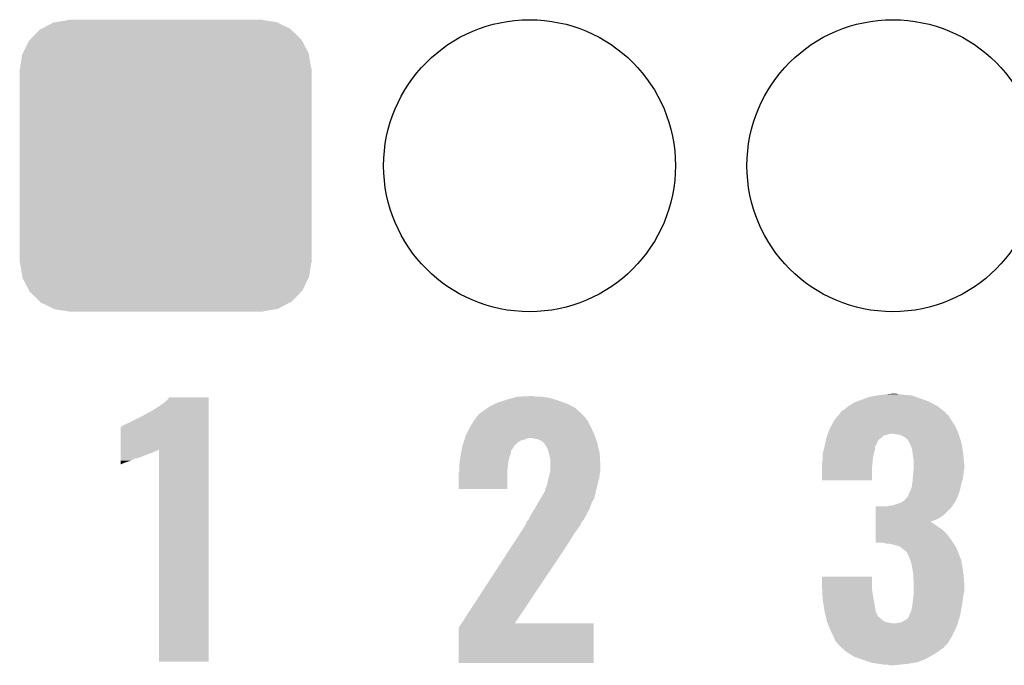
# Model space of a CAD drawing. Extents: x -0.05 to 0.95, y -0.15 to 1.54.
# Tile 17 of 33: x 0.22 to 0.38, y 0.83 to 0.94. Entities that reach past the tile are written whole.
import ezdxf

# ---------------------------------------------------------------- set-up
doc = ezdxf.new("R2010")
doc.units = 0
doc.layers.get('0').update_dxf_attribs({"linetype": 'CONTINUOUS'})
doc.layers.add('PRESSURE_25_CLICK_V100A_GTO', color=14, linetype='CONTINUOUS')
doc.layers.add('PRESSURE_25_CLICK_V100A_GTS', color=12, linetype='CONTINUOUS')

# ---------------------------------------------------------------- blocks, each defined once
blk = doc.blocks.new('ROUND_39')
blk.add_circle((0, 0), 0.0237)
blk = doc.blocks.new('CUSTOM_43')
for points in [[(-0.02019, 0.02221), (-0.01823, 0.02324), (0.02027, 0.02221), (0.01815, 0.02324)], [(-0.01823, 0.02324), (-0.0178, 0.02331), (0.01815, 0.02324), (0.01801, 0.02331)], [(-0.0178, 0.02331), (-0.01575, 0.02365), (0.01801, 0.02331), (0.01575, 0.02365)], [(-0.01575, 0.02365), (-0.01575, 0.0237), (0.01575, 0.02365), (0.01575, 0.0237)], [(-0.02202, 0.02046), (-0.02046, 0.02207), (0.02207, 0.02046), (0.02041, 0.02207)], [(-0.02046, 0.02207), (-0.02019, 0.02221), (0.02041, 0.02207), (0.02027, 0.02221)], [(-0.0232, 0.01823), (-0.02221, 0.02027), (0.02324, 0.01823), (0.02217, 0.02027)], [(-0.02221, 0.02027), (-0.02202, 0.02046), (0.02217, 0.02027), (0.02207, 0.02046)], [(-0.02365, 0.01575), (-0.02331, 0.01801), (0.02365, 0.01575), (0.02327, 0.01801)], [(-0.02331, 0.01801), (-0.0232, 0.01823), (0.02327, 0.01801), (0.02324, 0.01823)], [(-0.0237, -0.01575), (-0.0237, 0.01575), (0.0237, -0.01575), (0.0237, 0.01575)], [(-0.02327, -0.01801), (-0.02365, -0.01575), (0.02331, -0.01801), (0.02365, -0.01575)], [(-0.02324, -0.01823), (-0.02327, -0.01801), (0.0232, -0.01823), (0.02331, -0.01801)], [(-0.02217, -0.02027), (-0.02324, -0.01823), (0.02221, -0.02027), (0.0232, -0.01823)], [(-0.02207, -0.02046), (-0.02217, -0.02027), (0.02202, -0.02046), (0.02221, -0.02027)], [(-0.02041, -0.02207), (-0.02207, -0.02046), (0.02046, -0.02207), (0.02202, -0.02046)], [(-0.02027, -0.02221), (-0.02041, -0.02207), (0.02019, -0.02221), (0.02046, -0.02207)], [(-0.01815, -0.02324), (-0.02027, -0.02221), (0.01823, -0.02324), (0.02019, -0.02221)], [(-0.01801, -0.02331), (-0.01815, -0.02324), (0.0178, -0.02331), (0.01823, -0.02324)], [(-0.01575, -0.02365), (-0.01801, -0.02331), (0.01575, -0.02365), (0.0178, -0.02331)], [(-0.01575, -0.0237), (-0.01575, -0.02365), (0.01575, -0.0237), (0.01575, -0.02365)]]:
    blk.add_solid(points)

msp = doc.modelspace()

# ---------------------------------------------------------------- linework, layer by layer
at = {"layer": 'PRESSURE_25_CLICK_V100A_GTO'}
for points in [[(0.3595, 0.8762), (0.36045, 0.8763), (0.3633, 0.8762), (0.3623, 0.8763)], [(0.36045, 0.8763), (0.3614, 0.8764), (0.3623, 0.8763), (0.3619, 0.8764)], [(0.2417, 0.874), (0.2429, 0.8748), (0.2503, 0.874), (0.2503, 0.8748)], [(0.2429, 0.8748), (0.2435, 0.8753), (0.2503, 0.8748), (0.2503, 0.8753)], [(0.2435, 0.8753), (0.2439, 0.8758), (0.2503, 0.8753), (0.2503, 0.8758)], [(0.2439, 0.8758), (0.2439, 0.8758), (0.2503, 0.8758), (0.2439, 0.8758)], [(0.2959, 0.8743), (0.2969, 0.8748), (0.3094, 0.8743), (0.3084, 0.8748)], [(0.2969, 0.8748), (0.2971, 0.8749), (0.3084, 0.8748), (0.30812, 0.8749)], [(0.2971, 0.8749), (0.2983, 0.8753), (0.30812, 0.8749), (0.307, 0.8753)], [(0.2983, 0.8753), (0.2986, 0.8754), (0.307, 0.8753), (0.30668, 0.8754)], [(0.2986, 0.8754), (0.29968, 0.8757), (0.30668, 0.8754), (0.3057, 0.8757)], [(0.29968, 0.8757), (0.3004, 0.8759), (0.3057, 0.8757), (0.3044, 0.8759)], [(0.3004, 0.8759), (0.3025, 0.876), (0.3034, 0.8759), (0.303, 0.876)], [(0.35425, 0.8744), (0.355, 0.8749), (0.3686, 0.8744), (0.36767, 0.8749)], [(0.355, 0.8749), (0.35552, 0.8751), (0.36767, 0.8749), (0.3673, 0.8751)], [(0.35552, 0.8751), (0.3563, 0.8754), (0.3673, 0.8751), (0.36646, 0.8754)], [(0.3563, 0.8754), (0.3577, 0.8759), (0.36646, 0.8754), (0.36506, 0.8759)], [(0.3577, 0.8759), (0.3589, 0.8761), (0.36506, 0.8759), (0.3645, 0.8761)], [(0.3589, 0.8761), (0.3595, 0.8762), (0.3645, 0.8761), (0.3633, 0.8762)], [(0.2394, 0.8727), (0.2403, 0.8732), (0.2503, 0.8727), (0.2503, 0.8732)], [(0.2403, 0.8732), (0.2404, 0.8733), (0.2503, 0.8732), (0.2503, 0.8733)], [(0.2404, 0.8733), (0.2407, 0.8734), (0.2503, 0.8733), (0.2503, 0.8734)], [(0.2407, 0.8734), (0.2417, 0.874), (0.2503, 0.8734), (0.2503, 0.874)], [(0.2939, 0.8727), (0.2942, 0.8731), (0.3113, 0.8727), (0.3109, 0.8731)], [(0.2942, 0.8731), (0.2949, 0.8736), (0.3109, 0.8731), (0.31035, 0.8736)], [(0.2949, 0.8736), (0.29561, 0.8741), (0.31035, 0.8736), (0.3098, 0.8741)], [(0.29561, 0.8741), (0.2959, 0.8743), (0.3098, 0.8741), (0.3094, 0.8743)], [(0.35257, 0.8729), (0.35282, 0.8732), (0.3704, 0.8729), (0.37, 0.8732)], [(0.35282, 0.8732), (0.3529, 0.8733), (0.37, 0.8732), (0.36995, 0.8733)], [(0.3529, 0.8733), (0.35295, 0.8734), (0.36995, 0.8733), (0.3699, 0.8734)], [(0.35295, 0.8734), (0.353, 0.8735), (0.3699, 0.8734), (0.36977, 0.8735)], [(0.353, 0.8735), (0.3535, 0.8738), (0.36977, 0.8735), (0.36938, 0.8738)], [(0.3535, 0.8738), (0.3541, 0.8743), (0.36938, 0.8738), (0.36873, 0.8743)], [(0.3541, 0.8743), (0.35425, 0.8744), (0.36873, 0.8743), (0.3686, 0.8744)], [(0.2367, 0.8714), (0.2372, 0.8716), (0.2503, 0.8714), (0.2503, 0.8716)], [(0.2372, 0.8716), (0.2394, 0.8727), (0.2503, 0.8716), (0.2503, 0.8727)], [(0.2928, 0.8711), (0.29331, 0.8719), (0.3123, 0.8711), (0.3119, 0.8719)], [(0.29331, 0.8719), (0.2937, 0.8725), (0.3119, 0.8719), (0.31147, 0.8725)], [(0.2937, 0.8725), (0.2938, 0.8726), (0.31147, 0.8725), (0.3114, 0.8726)], [(0.2938, 0.8726), (0.2939, 0.8727), (0.3114, 0.8726), (0.3113, 0.8727)], [(0.35142, 0.8712), (0.3519, 0.8721), (0.3715, 0.8712), (0.3709, 0.8721)], [(0.3519, 0.8721), (0.35257, 0.8729), (0.3709, 0.8721), (0.3704, 0.8729)], [(0.236, 0.8673), (0.236, 0.871), (0.2503, 0.8673), (0.2503, 0.871)], [(0.2361, 0.871), (0.2363, 0.8712), (0.2503, 0.871), (0.2503, 0.8712)], [(0.2363, 0.8712), (0.2367, 0.8714), (0.2503, 0.8712), (0.2503, 0.8714)], [(0.29215, 0.8698), (0.2927, 0.8709), (0.3129, 0.8698), (0.3124, 0.8709)], [(0.2927, 0.8709), (0.2928, 0.8711), (0.3124, 0.8709), (0.3123, 0.8711)], [(0.35078, 0.8697), (0.35085, 0.8699), (0.3604, 0.8697), (0.361, 0.8699)], [(0.35085, 0.8699), (0.35092, 0.8701), (0.37207, 0.8699), (0.372, 0.8701)], [(0.35085, 0.8699), (0.35085, 0.8699), (0.361, 0.8699), (0.3614, 0.8699)], [(0.35092, 0.8701), (0.3511, 0.8706), (0.372, 0.8701), (0.37177, 0.8706)], [(0.3511, 0.8706), (0.35142, 0.8712), (0.37177, 0.8706), (0.3715, 0.8712)], [(0.3626, 0.8697), (0.3614, 0.8699), (0.37213, 0.8697), (0.37207, 0.8699)], [(0.29153, 0.868), (0.29166, 0.8684), (0.3, 0.868), (0.3004, 0.8684)], [(0.29166, 0.8684), (0.29178, 0.8688), (0.3004, 0.8684), (0.301, 0.8688)], [(0.29178, 0.8688), (0.29181, 0.8689), (0.301, 0.8688), (0.3015, 0.8689)], [(0.29181, 0.8689), (0.29187, 0.8691), (0.3015, 0.8689), (0.3019, 0.8691)], [(0.29187, 0.8691), (0.29191, 0.8692), (0.3019, 0.8691), (0.3024, 0.8692)], [(0.29191, 0.8692), (0.292, 0.8695), (0.31311, 0.8692), (0.31301, 0.8695)], [(0.292, 0.8695), (0.29215, 0.8698), (0.31301, 0.8695), (0.3129, 0.8698)], [(0.3037, 0.869), (0.3027, 0.8692), (0.31319, 0.869), (0.31311, 0.8692)], [(0.3044, 0.8687), (0.3037, 0.869), (0.31329, 0.8687), (0.31319, 0.869)], [(0.3047, 0.8684), (0.3044, 0.8687), (0.3134, 0.8684), (0.31329, 0.8687)], [(0.3049, 0.8682), (0.3047, 0.8684), (0.31345, 0.8682), (0.3134, 0.8684)], [(0.35036, 0.8681), (0.35041, 0.8683), (0.3587, 0.8681), (0.3588, 0.8683)], [(0.35041, 0.8683), (0.35043, 0.8684), (0.3588, 0.8683), (0.3588, 0.8684)], [(0.35043, 0.8684), (0.35054, 0.8689), (0.3588, 0.8684), (0.3591, 0.8689)], [(0.35054, 0.8689), (0.3506, 0.8692), (0.3591, 0.8689), (0.3595, 0.8692)], [(0.3506, 0.8692), (0.35074, 0.8696), (0.3595, 0.8692), (0.3599, 0.8696)], [(0.35074, 0.8696), (0.35078, 0.8697), (0.3599, 0.8696), (0.3604, 0.8697)], [(0.363, 0.8695), (0.3626, 0.8697), (0.3722, 0.8695), (0.37213, 0.8697)], [(0.3635, 0.8692), (0.363, 0.8695), (0.3723, 0.8692), (0.3722, 0.8695)], [(0.3639, 0.8688), (0.3635, 0.8692), (0.37243, 0.8688), (0.3723, 0.8692)], [(0.364, 0.8686), (0.3639, 0.8688), (0.3725, 0.8686), (0.37243, 0.8688)], [(0.3643, 0.868), (0.364, 0.8686), (0.37261, 0.868), (0.3725, 0.8686)], [(0.236, 0.8671), (0.236, 0.8673), (0.2418, 0.8671), (0.2422, 0.8673)], [(0.236, 0.867), (0.236, 0.8671), (0.2415, 0.867), (0.2418, 0.8671)], [(0.236, 0.8668), (0.236, 0.867), (0.2411, 0.8668), (0.2415, 0.867)], [(0.236, 0.8666), (0.236, 0.8668), (0.2405, 0.8666), (0.2411, 0.8668)], [(0.2422, 0.8329), (0.2422, 0.8673), (0.2503, 0.8329), (0.2503, 0.8673)], [(0.2912, 0.8664), (0.29128, 0.8668), (0.29924, 0.8664), (0.2994, 0.8668)], [(0.29128, 0.8668), (0.29134, 0.8671), (0.2994, 0.8668), (0.2994, 0.8671)], [(0.29134, 0.8671), (0.2915, 0.8679), (0.2994, 0.8671), (0.29993, 0.8679)], [(0.2915, 0.8679), (0.29153, 0.868), (0.29993, 0.8679), (0.3, 0.868)], [(0.3049, 0.8681), (0.3049, 0.8682), (0.31347, 0.8681), (0.31345, 0.8682)], [(0.3052, 0.8677), (0.3049, 0.8681), (0.31356, 0.8677), (0.31347, 0.8681)], [(0.3054, 0.8672), (0.3052, 0.8677), (0.31368, 0.8672), (0.31356, 0.8677)], [(0.30554, 0.8667), (0.3054, 0.8672), (0.3138, 0.8667), (0.31368, 0.8672)], [(0.3057, 0.8661), (0.30554, 0.8667), (0.31383, 0.8661), (0.3138, 0.8667)], [(0.35, 0.8666), (0.35002, 0.8667), (0.35828, 0.8666), (0.3583, 0.8667)], [(0.35002, 0.8667), (0.35018, 0.8673), (0.3583, 0.8667), (0.3585, 0.8673)], [(0.35018, 0.8673), (0.3503, 0.8678), (0.3585, 0.8673), (0.3585, 0.8678)], [(0.3503, 0.8678), (0.35036, 0.8681), (0.3585, 0.8678), (0.3587, 0.8681)], [(0.3645, 0.8674), (0.3643, 0.868), (0.37271, 0.8674), (0.37261, 0.868)], [(0.36458, 0.8669), (0.3645, 0.8674), (0.3728, 0.8669), (0.37271, 0.8674)], [(0.3647, 0.8661), (0.36458, 0.8669), (0.37288, 0.8661), (0.3728, 0.8669)], [(0.236, 0.8663), (0.236, 0.8666), (0.2397, 0.8663), (0.2405, 0.8666)], [(0.236, 0.8659), (0.236, 0.8663), (0.2387, 0.8659), (0.2397, 0.8663)], [(0.236, 0.8655), (0.236, 0.8659), (0.2376, 0.8655), (0.2384, 0.8659)], [(0.236, 0.8659), (0.236, 0.8659), (0.2384, 0.8659), (0.2387, 0.8659)], [(0.236, 0.8652), (0.236, 0.8655), (0.2367, 0.8652), (0.2376, 0.8655)], [(0.236, 0.865), (0.236, 0.8652), (0.2362, 0.865), (0.2367, 0.8652)], [(0.291, 0.865), (0.29109, 0.8656), (0.29892, 0.865), (0.299, 0.8656)], [(0.29109, 0.8656), (0.29119, 0.8663), (0.299, 0.8656), (0.2992, 0.8663)], [(0.29119, 0.8663), (0.2912, 0.8664), (0.2992, 0.8663), (0.29924, 0.8664)], [(0.3058, 0.8657), (0.3057, 0.8661), (0.31385, 0.8657), (0.31383, 0.8661)], [(0.3058, 0.8648), (0.3058, 0.8657), (0.3139, 0.8648), (0.31385, 0.8657)], [(0.3499, 0.8651), (0.34992, 0.8652), (0.35809, 0.8651), (0.3581, 0.8652)], [(0.3499, 0.8642), (0.3499, 0.8651), (0.358, 0.8642), (0.35809, 0.8651)], [(0.34992, 0.8652), (0.35, 0.8656), (0.3581, 0.8652), (0.35814, 0.8656)], [(0.35, 0.8661), (0.35, 0.8666), (0.3582, 0.8661), (0.35828, 0.8666)], [(0.35, 0.8656), (0.35, 0.8661), (0.35814, 0.8656), (0.3582, 0.8661)], [(0.3648, 0.8654), (0.3647, 0.8661), (0.37295, 0.8654), (0.37288, 0.8661)], [(0.3648, 0.8649), (0.3648, 0.8654), (0.373, 0.8649), (0.37295, 0.8654)], [(0.236, 0.8649), (0.236, 0.865), (0.236, 0.8649), (0.2362, 0.865)], [(0.2909, 0.8635), (0.291, 0.8639), (0.2988, 0.8635), (0.2988, 0.8639)], [(0.2909, 0.8609), (0.2909, 0.8635), (0.2988, 0.8609), (0.2988, 0.8635)], [(0.291, 0.8648), (0.291, 0.865), (0.2989, 0.8648), (0.29892, 0.865)], [(0.291, 0.8639), (0.291, 0.8648), (0.2988, 0.8639), (0.2989, 0.8648)], [(0.30562, 0.8633), (0.30578, 0.8639), (0.3138, 0.8633), (0.3139, 0.8639)], [(0.30578, 0.8639), (0.3058, 0.864), (0.3139, 0.8639), (0.3139, 0.864)], [(0.3058, 0.864), (0.3058, 0.8648), (0.3139, 0.864), (0.3139, 0.8648)], [(0.3499, 0.8623), (0.3499, 0.8642), (0.358, 0.8623), (0.358, 0.8642)], [(0.3647, 0.8633), (0.36473, 0.8636), (0.37287, 0.8633), (0.3729, 0.8636)], [(0.36473, 0.8636), (0.36478, 0.8643), (0.3729, 0.8636), (0.373, 0.8643)], [(0.36478, 0.8643), (0.3648, 0.8645), (0.373, 0.8643), (0.373, 0.8645)], [(0.3648, 0.8645), (0.3648, 0.8649), (0.373, 0.8645), (0.373, 0.8649)], [(0.3053, 0.8618), (0.30532, 0.8619), (0.31348, 0.8618), (0.3135, 0.8619)], [(0.30532, 0.8619), (0.3054, 0.8624), (0.3135, 0.8619), (0.31364, 0.8624)], [(0.3054, 0.8624), (0.30545, 0.8626), (0.31364, 0.8624), (0.3137, 0.8626)], [(0.30545, 0.8626), (0.30562, 0.8633), (0.3137, 0.8626), (0.3138, 0.8633)], [(0.36453, 0.8617), (0.3646, 0.8623), (0.3725, 0.8617), (0.37268, 0.8623)], [(0.3646, 0.8623), (0.36464, 0.8627), (0.37268, 0.8623), (0.3728, 0.8627)], [(0.36464, 0.8627), (0.3647, 0.8633), (0.3728, 0.8627), (0.37287, 0.8633)], [(0.30469, 0.8602), (0.3048, 0.8604), (0.3131, 0.8602), (0.31315, 0.8604)], [(0.3048, 0.8604), (0.3049, 0.8605), (0.31315, 0.8604), (0.31317, 0.8605)], [(0.3049, 0.8608), (0.3051, 0.8612), (0.31324, 0.8608), (0.31334, 0.8612)], [(0.3049, 0.8605), (0.3049, 0.8608), (0.31317, 0.8605), (0.31324, 0.8608)], [(0.3051, 0.8612), (0.3053, 0.8618), (0.31334, 0.8612), (0.31348, 0.8618)], [(0.364, 0.8602), (0.3643, 0.8607), (0.37212, 0.8602), (0.3723, 0.8607)], [(0.3643, 0.8607), (0.3645, 0.8614), (0.3723, 0.8607), (0.37244, 0.8614)], [(0.3645, 0.8614), (0.36453, 0.8617), (0.37244, 0.8614), (0.3725, 0.8617)], [(0.3034, 0.858), (0.3039, 0.8589), (0.31225, 0.858), (0.3126, 0.8589)], [(0.3039, 0.8589), (0.30421, 0.8594), (0.3126, 0.8589), (0.3129, 0.8594)], [(0.30421, 0.8594), (0.3044, 0.8597), (0.3129, 0.8594), (0.31296, 0.8597)], [(0.3044, 0.8597), (0.30451, 0.8599), (0.31296, 0.8597), (0.313, 0.8599)], [(0.30451, 0.8599), (0.30463, 0.8601), (0.313, 0.8599), (0.3131, 0.8601)], [(0.30463, 0.8601), (0.30469, 0.8602), (0.3131, 0.8601), (0.3131, 0.8602)], [(0.3624, 0.8586), (0.3627, 0.8587), (0.3714, 0.8586), (0.37145, 0.8587)], [(0.3627, 0.8587), (0.3633, 0.8591), (0.37145, 0.8587), (0.37165, 0.8591)], [(0.3633, 0.8591), (0.3637, 0.8596), (0.37165, 0.8591), (0.3719, 0.8596)], [(0.3638, 0.8596), (0.3639, 0.8598), (0.3719, 0.8596), (0.37197, 0.8598)], [(0.3639, 0.8598), (0.364, 0.8602), (0.37197, 0.8598), (0.37212, 0.8602)], [(0.3025, 0.8565), (0.3029, 0.8572), (0.31151, 0.8565), (0.31188, 0.8572)], [(0.3029, 0.8572), (0.30315, 0.8576), (0.31188, 0.8572), (0.3121, 0.8576)], [(0.30315, 0.8576), (0.3034, 0.858), (0.3121, 0.8576), (0.31225, 0.858)], [(0.3586, 0.8578), (0.3586, 0.8581), (0.3708, 0.8578), (0.37102, 0.8581)], [(0.3586, 0.8568), (0.3586, 0.8578), (0.3698, 0.8568), (0.3708, 0.8578)], [(0.3604, 0.8581), (0.3609, 0.8582), (0.37102, 0.8581), (0.3711, 0.8582)], [(0.3609, 0.8582), (0.3615, 0.8583), (0.3711, 0.8582), (0.37115, 0.8583)], [(0.3615, 0.8583), (0.3624, 0.8586), (0.37115, 0.8583), (0.3713, 0.8586)], [(0.3624, 0.8586), (0.3624, 0.8586), (0.3713, 0.8586), (0.3714, 0.8586)], [(0.3019, 0.8556), (0.3022, 0.8559), (0.3109, 0.8556), (0.3112, 0.8559)], [(0.3019, 0.8554), (0.3019, 0.8556), (0.3108, 0.8554), (0.3109, 0.8556)], [(0.3022, 0.8559), (0.30235, 0.8562), (0.3112, 0.8559), (0.3113, 0.8562)], [(0.30235, 0.8562), (0.3024, 0.8563), (0.3113, 0.8562), (0.3114, 0.8563)], [(0.3024, 0.8563), (0.3025, 0.8565), (0.3114, 0.8563), (0.31151, 0.8565)], [(0.3586, 0.8563), (0.3586, 0.8568), (0.3691, 0.8563), (0.3698, 0.8568)], [(0.3586, 0.8559), (0.3586, 0.8563), (0.3683, 0.8559), (0.3691, 0.8563)], [(0.3586, 0.8556), (0.3586, 0.8559), (0.3675, 0.8556), (0.3683, 0.8559)], [(0.3586, 0.8555), (0.3586, 0.8556), (0.3677, 0.8555), (0.3675, 0.8556)], [(0.3586, 0.8551), (0.3586, 0.8555), (0.3683, 0.8551), (0.3677, 0.8555)], [(0.30078, 0.8536), (0.3013, 0.8544), (0.3096, 0.8536), (0.3102, 0.8544)], [(0.3013, 0.8544), (0.30166, 0.855), (0.3102, 0.8544), (0.3106, 0.855)], [(0.30166, 0.855), (0.3019, 0.8554), (0.3106, 0.855), (0.3108, 0.8554)], [(0.3586, 0.8548), (0.3586, 0.8551), (0.3687, 0.8548), (0.3683, 0.8551)], [(0.3586, 0.8545), (0.3586, 0.8548), (0.3692, 0.8545), (0.3687, 0.8548)], [(0.3586, 0.8541), (0.3586, 0.8545), (0.3697, 0.8541), (0.3692, 0.8545)], [(0.3586, 0.8536), (0.3586, 0.8541), (0.3702, 0.8536), (0.3697, 0.8541)], [(0.29941, 0.8515), (0.30013, 0.8526), (0.3083, 0.8515), (0.309, 0.8526)], [(0.30013, 0.8526), (0.30078, 0.8536), (0.309, 0.8526), (0.3096, 0.8536)], [(0.3586, 0.8522), (0.3586, 0.8536), (0.3712, 0.8522), (0.3702, 0.8536)], [(0.29135, 0.8391), (0.29941, 0.8515), (0.3, 0.8391), (0.3083, 0.8515)], [(0.36, 0.8521), (0.3599, 0.8522), (0.37126, 0.8521), (0.3712, 0.8522)], [(0.361, 0.852), (0.3601, 0.8521), (0.37133, 0.852), (0.37126, 0.8521)], [(0.3618, 0.8518), (0.361, 0.852), (0.37145, 0.8518), (0.37133, 0.852)], [(0.3625, 0.8516), (0.3618, 0.8518), (0.37157, 0.8516), (0.37145, 0.8518)], [(0.36275, 0.8514), (0.3625, 0.8516), (0.3717, 0.8514), (0.37157, 0.8516)], [(0.363, 0.8512), (0.36275, 0.8514), (0.37178, 0.8512), (0.3717, 0.8514)], [(0.3634, 0.8509), (0.363, 0.8512), (0.3719, 0.8509), (0.37178, 0.8512)], [(0.3636, 0.8507), (0.3634, 0.8509), (0.37198, 0.8507), (0.3719, 0.8509)], [(0.3637, 0.8505), (0.3636, 0.8507), (0.37206, 0.8505), (0.37198, 0.8507)], [(0.3638, 0.8504), (0.3637, 0.8505), (0.3721, 0.8504), (0.37206, 0.8505)], [(0.3641, 0.8497), (0.3638, 0.8504), (0.37238, 0.8497), (0.3721, 0.8504)], [(0.36421, 0.8494), (0.3641, 0.8497), (0.3725, 0.8494), (0.37238, 0.8497)], [(0.3644, 0.8489), (0.36421, 0.8494), (0.37258, 0.8489), (0.3725, 0.8494)], [(0.36452, 0.8482), (0.3644, 0.8489), (0.3727, 0.8482), (0.37258, 0.8489)], [(0.3647, 0.8472), (0.36452, 0.8482), (0.37285, 0.8472), (0.3727, 0.8482)], [(0.3499, 0.8452), (0.3499, 0.8467), (0.358, 0.8452), (0.358, 0.8467)], [(0.3499, 0.8467), (0.3499, 0.8467), (0.358, 0.8467), (0.3499, 0.8467)], [(0.3647, 0.8469), (0.3647, 0.8472), (0.3729, 0.8469), (0.37285, 0.8472)], [(0.3647, 0.8464), (0.3647, 0.8469), (0.37293, 0.8464), (0.3729, 0.8469)], [(0.3648, 0.8458), (0.3647, 0.8464), (0.37297, 0.8458), (0.37293, 0.8464)], [(0.34992, 0.8447), (0.3499, 0.8452), (0.358, 0.8447), (0.358, 0.8452)], [(0.34995, 0.8441), (0.34992, 0.8447), (0.3581, 0.8441), (0.358, 0.8447)], [(0.3648, 0.8454), (0.3648, 0.8458), (0.373, 0.8454), (0.37297, 0.8458)], [(0.3648, 0.8444), (0.3648, 0.8454), (0.373, 0.8444), (0.373, 0.8454)], [(0.3648, 0.8441), (0.3648, 0.8444), (0.37294, 0.8441), (0.373, 0.8444)], [(0.34998, 0.8434), (0.34995, 0.8441), (0.3582, 0.8434), (0.3581, 0.8441)], [(0.35, 0.843), (0.34998, 0.8434), (0.35828, 0.843), (0.3582, 0.8434)], [(0.35019, 0.8418), (0.35, 0.843), (0.3585, 0.8418), (0.35828, 0.843)], [(0.3646, 0.8423), (0.3647, 0.8432), (0.37266, 0.8423), (0.3728, 0.8432)], [(0.3647, 0.8432), (0.36478, 0.8439), (0.3728, 0.8432), (0.3729, 0.8439)], [(0.36478, 0.8439), (0.3648, 0.8441), (0.3729, 0.8439), (0.37294, 0.8441)], [(0.3503, 0.8411), (0.35019, 0.8418), (0.3586, 0.8411), (0.3585, 0.8418)], [(0.35044, 0.8405), (0.3503, 0.8411), (0.3589, 0.8405), (0.3586, 0.8411)], [(0.3642, 0.8407), (0.3644, 0.8412), (0.37238, 0.8407), (0.37247, 0.8412)], [(0.3644, 0.8412), (0.3645, 0.8417), (0.37247, 0.8412), (0.37256, 0.8417)], [(0.3645, 0.8417), (0.36453, 0.8419), (0.37256, 0.8417), (0.3726, 0.8419)], [(0.36453, 0.8419), (0.3646, 0.8423), (0.3726, 0.8419), (0.37266, 0.8423)], [(0.35046, 0.8404), (0.35044, 0.8405), (0.3589, 0.8404), (0.3589, 0.8405)], [(0.35051, 0.8402), (0.35046, 0.8404), (0.359, 0.8402), (0.3589, 0.8404)], [(0.35054, 0.8401), (0.35051, 0.8402), (0.3592, 0.8401), (0.359, 0.8402)], [(0.35061, 0.8398), (0.35054, 0.8401), (0.3595, 0.8398), (0.3592, 0.8401)], [(0.35068, 0.8395), (0.35061, 0.8398), (0.3599, 0.8395), (0.3595, 0.8398)], [(0.3507, 0.8394), (0.35068, 0.8395), (0.3601, 0.8394), (0.3599, 0.8395)], [(0.363, 0.8394), (0.3635, 0.8397), (0.37202, 0.8394), (0.37211, 0.8397)], [(0.3635, 0.8397), (0.3639, 0.84), (0.37211, 0.8397), (0.37221, 0.84)], [(0.3639, 0.84), (0.36402, 0.8403), (0.37221, 0.84), (0.3723, 0.8403)], [(0.36402, 0.8403), (0.3641, 0.8405), (0.3723, 0.8403), (0.37234, 0.8405)], [(0.3641, 0.8406), (0.3642, 0.8407), (0.37236, 0.8406), (0.37238, 0.8407)], [(0.3641, 0.8405), (0.3641, 0.8406), (0.37234, 0.8405), (0.37236, 0.8406)], [(0.2909, 0.8384), (0.29135, 0.8391), (0.3128, 0.8384), (0.3128, 0.8391)], [(0.2909, 0.8327), (0.2909, 0.8384), (0.3128, 0.8327), (0.3128, 0.8384)], [(0.29135, 0.8391), (0.29135, 0.8391), (0.3128, 0.8391), (0.3, 0.8391)], [(0.35074, 0.8393), (0.3507, 0.8394), (0.3603, 0.8393), (0.3601, 0.8394)], [(0.35082, 0.8391), (0.35074, 0.8393), (0.3615, 0.8391), (0.3603, 0.8393)], [(0.35097, 0.8387), (0.35082, 0.8391), (0.3718, 0.8387), (0.37193, 0.8391)], [(0.3512, 0.8381), (0.35097, 0.8387), (0.37152, 0.8381), (0.3718, 0.8387)], [(0.35165, 0.8372), (0.3512, 0.8381), (0.3711, 0.8372), (0.37152, 0.8381)], [(0.3619, 0.8391), (0.3622, 0.8392), (0.37193, 0.8391), (0.37196, 0.8392)], [(0.3626, 0.8392), (0.363, 0.8394), (0.37196, 0.8392), (0.37202, 0.8394)], [(0.3517, 0.8371), (0.35165, 0.8372), (0.37104, 0.8371), (0.3711, 0.8372)], [(0.3521, 0.8362), (0.3517, 0.8371), (0.3705, 0.8362), (0.37104, 0.8371)], [(0.3525, 0.8358), (0.3521, 0.8362), (0.37026, 0.8358), (0.3705, 0.8362)], [(0.3525, 0.8357), (0.3525, 0.8358), (0.3702, 0.8357), (0.37026, 0.8358)], [(0.35261, 0.8356), (0.3525, 0.8357), (0.37, 0.8356), (0.3702, 0.8357)], [(0.35305, 0.8352), (0.35261, 0.8356), (0.3697, 0.8352), (0.37, 0.8356)], [(0.35359, 0.8347), (0.35305, 0.8352), (0.369, 0.8347), (0.3697, 0.8352)], [(0.3537, 0.8346), (0.35359, 0.8347), (0.36885, 0.8346), (0.369, 0.8347)], [(0.35448, 0.8341), (0.3537, 0.8346), (0.3681, 0.8341), (0.36885, 0.8346)], [(0.3551, 0.8337), (0.35448, 0.8341), (0.36741, 0.8337), (0.3681, 0.8341)], [(0.35594, 0.8334), (0.3551, 0.8337), (0.3669, 0.8334), (0.36741, 0.8337)], [(0.3565, 0.8332), (0.35594, 0.8334), (0.3664, 0.8332), (0.3669, 0.8334)], [(0.3577, 0.8328), (0.3565, 0.8332), (0.3654, 0.8328), (0.3664, 0.8332)], [(0.358, 0.8327), (0.3577, 0.8328), (0.36477, 0.8327), (0.3654, 0.8328)], [(0.3594, 0.8325), (0.358, 0.8327), (0.3635, 0.8325), (0.36477, 0.8327)], [(0.36, 0.8324), (0.3594, 0.8325), (0.3625, 0.8324), (0.3635, 0.8325)], [(0.3609, 0.8323), (0.3605, 0.8324), (0.3615, 0.8323), (0.3625, 0.8324)]]:
    msp.add_solid(points, dxfattribs=at)

# ---------------------------------------------------------------- block references
at = {"layer": 'PRESSURE_25_CLICK_V100A_GTS'}
for name, p in [('CUSTOM_43', (0.2433, 0.9134)), ('ROUND_39', (0.3024, 0.9134)), ('ROUND_39', (0.3614, 0.9134))]:
    msp.add_blockref(name, p, dxfattribs=at)

doc.saveas('drawing.dxf')
